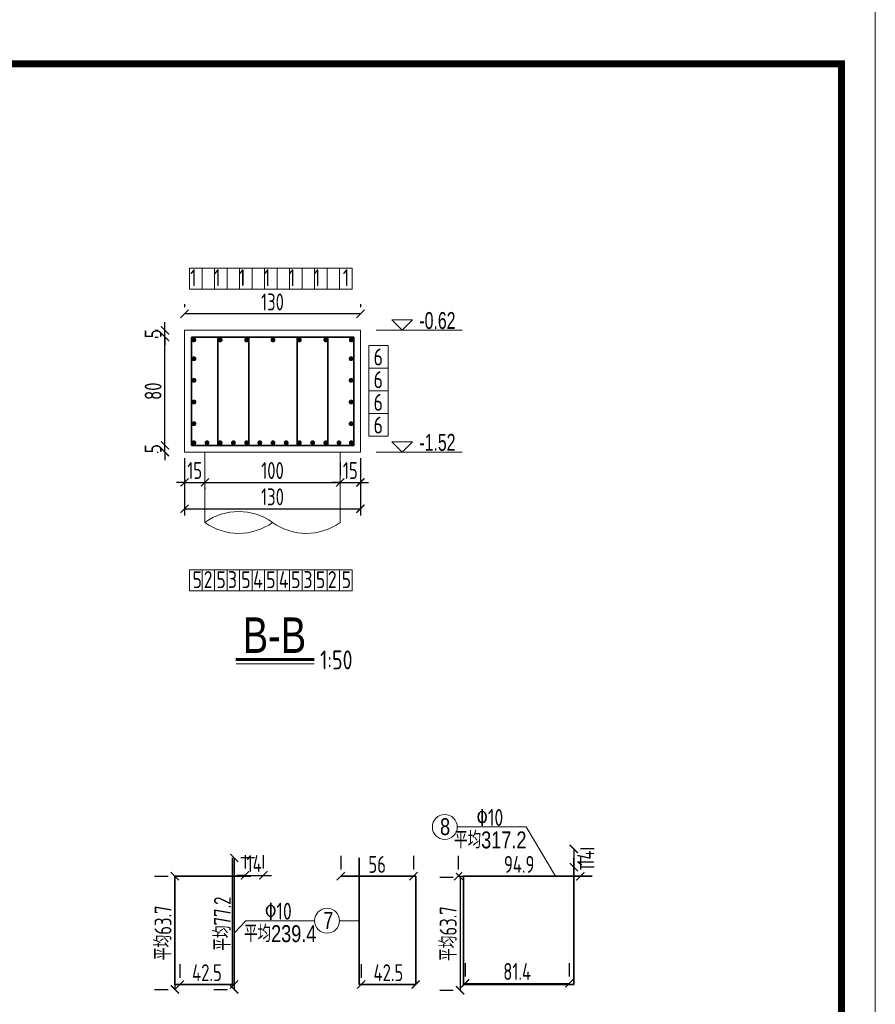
# Model space of a CAD drawing. Header units: inches. Extents: x 112594 to 193184, y 44995 to 116598.
# Tile 141 of 153: x 189798 to 191063, y 98867 to 100322. Entities that reach past the tile are written whole.
import ezdxf

# ---------------------------------------------------------------- set-up
doc = ezdxf.new("R2010")
doc.units = ezdxf.units.IN
doc.header["$MEASUREMENT"] = 0
doc.layers.get('0').update_dxf_attribs({"lineweight": 15})
for name, color, linetype, lineweight in [('0指引线', 4, 'Continuous', 18), ('0文字', 6, 'Continuous', 18), ('0细实线', 1, 'Continuous', 15), ('0钢筋', 3, 'Continuous', 35), ('BM1', 7, 'Continuous', 15), ('粗线', 1, 'Continuous', 40)]:
    doc.layers.add(name, color=color, linetype=linetype, lineweight=lineweight)
doc.layers.add('配筋2', color=2, linetype='Continuous')
doc.styles.add('hz-e', font='hztxt_e.shx', dxfattribs={"width": 0.75, "bigfont": 'hztxt.shx'})
doc.styles.add('HZTXT', font='tssdeng.shx', dxfattribs={"width": 0.75, "bigfont": 'hztxt.shx'})
doc.styles.add('TSSD_Dimension', font='Tssdeng.shx', dxfattribs={"width": 0.7, "bigfont": 'hztxt.shx'})
doc.dimstyles.new('3', dxfattribs={"dimtxt": 25, "dimasz": 12, "dimexe": 10, "dimexo": 30, "dimgap": 5, "dimtad": 1, "dimdec": 0, "dimzin": 0, "dimdsep": 46, "dimtxsty": 'HZTXT', "dimblk": 'ARCHTICK', "dimcen": 0, "dimclrt": 7, "dimazin": 2, "dimtfac": 1, "dimtdec": 0, "dimtix": 1, "dimtmove": 2, "dimatfit": 3, "dimfxl": 250, "dimtolj": 1, "dimtzin": 0, "dimarcsym": 0})

# ---------------------------------------------------------------- blocks, each defined once
blk = doc.blocks.new('g')
at = {"ltscale": 2}
for p, q in [((-15.4, 0), (-30.8, 15.3)), ((-30.8, 15.3), (0, 15.3)), ((0, 15.3), (-15.4, 0))]:
    blk.add_line(p, q, dxfattribs=at)
blk = doc.blocks.new('gg')
at = {"layer": '粗线', "const_width": 1.2}
blk.add_lwpolyline([(0.6, 0, -1), (-0.6, 0, -1)], format="xyb", close=True, dxfattribs=at)
blk = doc.blocks.new('_ArchTick')
at = {"color": 0, "linetype": 'ByBlock', "const_width": 0.15}
blk.add_lwpolyline([(-0.5, -0.5), (0.5, 0.5)], dxfattribs=at)
blk = doc.blocks.new('*D1762')
at = {"color": 0, "lineweight": -2}
for p, q in [((190041.6, 99638.6), (190029.6, 99638.6)), ((190041.6, 99638.6), (190071.6, 99638.6)), ((190071.6, 99638.6), (190083.6, 99638.6)), ((190041.6, 99631.2), (190041.6, 99628.6)), ((190071.6, 99631.2), (190071.6, 99628.6))]:
    blk.add_line(p, q, dxfattribs=at)
at = {"color": 0, "lineweight": -2, "xscale": 12, "yscale": 12, "zscale": 12}
blk.add_blockref('_ArchTick', (190041.6, 99638.6), dxfattribs=at)
at = {"color": 0, "lineweight": -2, "xscale": 12, "yscale": 12, "zscale": 12, "rotation": 180}
blk.add_blockref('_ArchTick', (190071.6, 99638.6), dxfattribs=at)
at = {"color": 7, "insert": (190056.6, 99656.1), "char_height": 25, "attachment_point": 5, "style": 'HZTXT'}
blk.add_mtext('\\A1;15', dxfattribs=at)
blk = doc.blocks.new('*D1763')
at = {"color": 0, "lineweight": -2}
for p, q in [((190271.6, 99668.6), (190271.6, 99648.6)), ((190071.6, 99638.6), (190271.6, 99638.6)), ((190071.6, 99631.2), (190071.6, 99628.6))]:
    blk.add_line(p, q, dxfattribs=at)
at = {"color": 0, "lineweight": -2, "xscale": 12, "yscale": 12, "zscale": 12, "rotation": 180}
blk.add_blockref('_ArchTick', (190071.6, 99638.6), dxfattribs=at)
at = {"color": 0, "lineweight": -2, "xscale": 12, "yscale": 12, "zscale": 12}
blk.add_blockref('_ArchTick', (190271.6, 99638.6), dxfattribs=at)
at = {"color": 7, "insert": (190171.6, 99656.1), "char_height": 25, "attachment_point": 5, "style": 'HZTXT'}
blk.add_mtext('\\A1;100', dxfattribs=at)
blk = doc.blocks.new('*D1764')
at = {"color": 0, "lineweight": -2}
for p, q in [((190271.6, 99668.6), (190271.6, 99648.6)), ((190271.6, 99638.6), (190259.6, 99638.6)), ((190271.6, 99638.6), (190301.6, 99638.6)), ((190301.6, 99638.6), (190313.6, 99638.6)), ((190301.6, 99631.2), (190301.6, 99628.6))]:
    blk.add_line(p, q, dxfattribs=at)
at = {"color": 0, "lineweight": -2, "xscale": 12, "yscale": 12, "zscale": 12}
blk.add_blockref('_ArchTick', (190271.6, 99638.6), dxfattribs=at)
at = {"color": 0, "lineweight": -2, "xscale": 12, "yscale": 12, "zscale": 12, "rotation": 180}
blk.add_blockref('_ArchTick', (190301.6, 99638.6), dxfattribs=at)
at = {"color": 7, "insert": (190286.6, 99656.1), "char_height": 25, "attachment_point": 5, "style": 'HZTXT'}
blk.add_mtext('\\A1;15', dxfattribs=at)
blk = doc.blocks.new('*D1765')
at = {"color": 0, "lineweight": -2}
for p, q in [((190041.6, 99674.4), (190041.6, 99589.7)), ((190301.6, 99674.4), (190301.6, 99589.7)), ((190041.6, 99599.7), (190301.6, 99599.7))]:
    blk.add_line(p, q, dxfattribs=at)
at = {"color": 0, "lineweight": -2, "xscale": 12, "yscale": 12, "zscale": 12, "rotation": 180}
blk.add_blockref('_ArchTick', (190041.6, 99599.7), dxfattribs=at)
at = {"color": 0, "lineweight": -2, "xscale": 12, "yscale": 12, "zscale": 12}
blk.add_blockref('_ArchTick', (190301.6, 99599.7), dxfattribs=at)
at = {"color": 7, "insert": (190171.6, 99617.2), "char_height": 25, "attachment_point": 5, "style": 'HZTXT'}
blk.add_mtext('\\A1;130', dxfattribs=at)
blk = doc.blocks.new('*D1766')
at = {"color": 0, "lineweight": -2}
for p, q in [((190012.6, 99693.3), (190012.6, 99705.3)), ((189998.3, 99693.3), (190002.6, 99693.3)), ((190001.2, 99683.3), (190002.6, 99683.3)), ((190012.6, 99683.3), (190012.6, 99693.3)), ((190012.6, 99683.3), (190012.6, 99671.3))]:
    blk.add_line(p, q, dxfattribs=at)
at = {"color": 0, "lineweight": -2, "xscale": 12, "yscale": 12, "zscale": 12}
for p, rotation in [((190012.6, 99693.3), 270), ((190012.6, 99683.3), 90)]:
    blk.add_blockref('_ArchTick', p, dxfattribs=dict(at, rotation=rotation))
at = {"color": 7, "insert": (189995.1, 99688.3), "char_height": 25, "attachment_point": 5, "rotation": 90, "style": 'HZTXT'}
blk.add_mtext('\\A1;5', dxfattribs=at)
blk = doc.blocks.new('*D1767')
at = {"color": 0, "lineweight": -2}
for p, q in [((189998.3, 99853.3), (190002.6, 99853.3)), ((190012.6, 99693.3), (190012.6, 99853.3)), ((189998.3, 99693.3), (190002.6, 99693.3))]:
    blk.add_line(p, q, dxfattribs=at)
at = {"color": 0, "lineweight": -2, "xscale": 12, "yscale": 12, "zscale": 12}
for p, rotation in [((190012.6, 99853.3), 90), ((190012.6, 99693.3), 270)]:
    blk.add_blockref('_ArchTick', p, dxfattribs=dict(at, rotation=rotation))
at = {"color": 7, "insert": (189995.1, 99773.3), "char_height": 25, "attachment_point": 5, "rotation": 90, "style": 'HZTXT'}
blk.add_mtext('\\A1;80', dxfattribs=at)
blk = doc.blocks.new('*D1768')
at = {"color": 0, "lineweight": -2}
for p, q in [((190012.6, 99863.3), (190012.6, 99875.3)), ((189998.3, 99863.3), (190002.6, 99863.3)), ((190012.6, 99853.3), (190012.6, 99863.3)), ((189998.3, 99853.3), (190002.6, 99853.3)), ((190012.6, 99853.3), (190012.6, 99841.3))]:
    blk.add_line(p, q, dxfattribs=at)
at = {"color": 0, "lineweight": -2, "xscale": 12, "yscale": 12, "zscale": 12}
for p, rotation in [((190012.6, 99863.3), 270), ((190012.6, 99853.3), 90)]:
    blk.add_blockref('_ArchTick', p, dxfattribs=dict(at, rotation=rotation))
at = {"color": 7, "insert": (189995.1, 99858.3), "char_height": 25, "attachment_point": 5, "rotation": 90, "style": 'HZTXT'}
blk.add_mtext('\\A1;5', dxfattribs=at)
blk = doc.blocks.new('*D1769')
at = {"color": 0, "lineweight": -2}
for p, q in [((190041.6, 99901.9), (190041.6, 99897.6)), ((190301.6, 99901.9), (190301.6, 99897.6)), ((190301.6, 99887.6), (190041.6, 99887.6))]:
    blk.add_line(p, q, dxfattribs=at)
at = {"color": 0, "lineweight": -2, "xscale": 12, "yscale": 12, "zscale": 12, "rotation": 180}
blk.add_blockref('_ArchTick', (190041.6, 99887.6), dxfattribs=at)
at = {"color": 0, "lineweight": -2, "xscale": 12, "yscale": 12, "zscale": 12}
blk.add_blockref('_ArchTick', (190301.6, 99887.6), dxfattribs=at)
at = {"color": 7, "insert": (190171.6, 99905.1), "char_height": 25, "attachment_point": 5, "style": 'HZTXT'}
blk.add_mtext('\\A1;130', dxfattribs=at)
blk = doc.blocks.new('*D1770')
at = {"color": 0, "lineweight": -2}
for p, q in [((189997.3, 99056.7), (190017.3, 99056.7)), ((190027.3, 99056.7), (190027.3, 98889.5)), ((189997.3, 98889.5), (190017.3, 98889.5))]:
    blk.add_line(p, q, dxfattribs=at)
at = {"color": 0, "lineweight": -2, "xscale": 12, "yscale": 12, "zscale": 12}
for p, rotation in [((190027.3, 99056.7), 90), ((190027.3, 98889.5), 270)]:
    blk.add_blockref('_ArchTick', p, dxfattribs=dict(at, rotation=rotation))
at = {"color": 7, "insert": (190009.8, 98973.1), "char_height": 25, "attachment_point": 5, "rotation": 90, "style": 'HZTXT'}
blk.add_mtext('\\A1;平均63.7', dxfattribs=at)
blk = doc.blocks.new('*D1771')
at = {"color": 0, "lineweight": -2}
for p, q in [((190034.5, 98926.7), (190034.5, 98906.7)), ((190115, 98926.7), (190115, 98906.7)), ((190034.5, 98896.7), (190115, 98896.7))]:
    blk.add_line(p, q, dxfattribs=at)
at = {"color": 0, "lineweight": -2, "xscale": 12, "yscale": 12, "zscale": 12, "rotation": 180}
blk.add_blockref('_ArchTick', (190034.5, 98896.7), dxfattribs=at)
at = {"color": 0, "lineweight": -2, "xscale": 12, "yscale": 12, "zscale": 12}
blk.add_blockref('_ArchTick', (190115, 98896.7), dxfattribs=at)
at = {"color": 7, "insert": (190074.7, 98914.2), "char_height": 25, "attachment_point": 5, "style": 'HZTXT'}
blk.add_mtext('\\A1;42.5', dxfattribs=at)
blk = doc.blocks.new('*D1772')
at = {"color": 0, "lineweight": -2}
for p, q in [((190131, 99087.9), (190131, 99067.9)), ((190158, 99087.9), (190158, 99067.9)), ((190131, 99057.9), (190119, 99057.9)), ((190131, 99057.9), (190158, 99057.9)), ((190158, 99057.9), (190170, 99057.9))]:
    blk.add_line(p, q, dxfattribs=at)
at = {"color": 0, "lineweight": -2, "xscale": 12, "yscale": 12, "zscale": 12}
blk.add_blockref('_ArchTick', (190131, 99057.9), dxfattribs=at)
at = {"color": 0, "lineweight": -2, "xscale": 12, "yscale": 12, "zscale": 12, "rotation": 180}
blk.add_blockref('_ArchTick', (190158, 99057.9), dxfattribs=at)
at = {"color": 7, "insert": (190144.5, 99075.4), "char_height": 25, "attachment_point": 5, "style": 'HZTXT'}
blk.add_mtext('\\A1;14', dxfattribs=at)
blk = doc.blocks.new('*D1773')
at = {"color": 0, "lineweight": -2}
for p, q in [((190115, 99083.7), (190115, 98889.5)), ((190145, 99083.7), (190125, 99083.7)), ((190085, 98889.5), (190105, 98889.5))]:
    blk.add_line(p, q, dxfattribs=at)
at = {"color": 0, "lineweight": -2, "xscale": 12, "yscale": 12, "zscale": 12}
for p, rotation in [((190115, 99083.7), 90), ((190115, 98889.5), 270)]:
    blk.add_blockref('_ArchTick', p, dxfattribs=dict(at, rotation=rotation))
at = {"color": 7, "insert": (190097.5, 98986.6), "char_height": 25, "attachment_point": 5, "rotation": 90, "style": 'HZTXT'}
blk.add_mtext('\\A1;平均77.2', dxfattribs=at)
blk = doc.blocks.new('*D1774')
at = {"color": 0, "lineweight": -2}
for p, q in [((190456.3, 98928.4), (190456.3, 98908.4)), ((190610.1, 98928.4), (190610.1, 98908.4)), ((190456.3, 98898.4), (190610.1, 98898.4))]:
    blk.add_line(p, q, dxfattribs=at)
at = {"color": 0, "lineweight": -2, "xscale": 12, "yscale": 12, "zscale": 12, "rotation": 180}
blk.add_blockref('_ArchTick', (190456.3, 98898.4), dxfattribs=at)
at = {"color": 0, "lineweight": -2, "xscale": 12, "yscale": 12, "zscale": 12}
blk.add_blockref('_ArchTick', (190610.1, 98898.4), dxfattribs=at)
at = {"color": 7, "insert": (190533.2, 98915.9), "char_height": 25, "attachment_point": 5, "style": 'HZTXT'}
blk.add_mtext('\\A1;81.4', dxfattribs=at)
blk = doc.blocks.new('*D1775')
at = {"color": 0, "lineweight": -2}
for p, q in [((190418.8, 99055.5), (190438.8, 99055.5)), ((190448.8, 99055.5), (190448.8, 98888.3)), ((190418.8, 98888.3), (190438.8, 98888.3))]:
    blk.add_line(p, q, dxfattribs=at)
at = {"color": 0, "lineweight": -2, "xscale": 12, "yscale": 12, "zscale": 12}
for p, rotation in [((190448.8, 99055.5), 90), ((190448.8, 98888.3), 270)]:
    blk.add_blockref('_ArchTick', p, dxfattribs=dict(at, rotation=rotation))
at = {"color": 7, "insert": (190431.3, 98971.9), "char_height": 25, "attachment_point": 5, "rotation": 90, "style": 'HZTXT'}
blk.add_mtext('\\A1;平均63.7', dxfattribs=at)
blk = doc.blocks.new('*D1776')
at = {"color": 0, "lineweight": -2}
for p, q in [((190616.9, 99097), (190616.9, 99070)), ((190646.9, 99097), (190626.9, 99097)), ((190646.9, 99070), (190626.9, 99070))]:
    blk.add_line(p, q, dxfattribs=at)
at = {"color": 0, "lineweight": -2, "xscale": 12, "yscale": 12, "zscale": 12}
for p, rotation in [((190616.9, 99097), 90), ((190616.9, 99070), 270)]:
    blk.add_blockref('_ArchTick', p, dxfattribs=dict(at, rotation=rotation))
at = {"color": 7, "insert": (190634.4, 99083.5), "char_height": 25, "attachment_point": 5, "rotation": 90, "style": 'HZTXT'}
blk.add_mtext('\\A1;14', dxfattribs=at)
blk = doc.blocks.new('*D1777')
at = {"color": 0, "lineweight": -2}
for p, q in [((190445.8, 99086.7), (190445.8, 99066.7)), ((190626.6, 99086.7), (190626.6, 99066.7)), ((190445.8, 99056.7), (190626.6, 99056.7))]:
    blk.add_line(p, q, dxfattribs=at)
at = {"color": 0, "lineweight": -2, "xscale": 12, "yscale": 12, "zscale": 12, "rotation": 180}
blk.add_blockref('_ArchTick', (190445.8, 99056.7), dxfattribs=at)
at = {"color": 0, "lineweight": -2, "xscale": 12, "yscale": 12, "zscale": 12}
blk.add_blockref('_ArchTick', (190626.6, 99056.7), dxfattribs=at)
at = {"color": 7, "insert": (190536.2, 99074.2), "char_height": 25, "attachment_point": 5, "style": 'HZTXT'}
blk.add_mtext('\\A1;94.9', dxfattribs=at)
blk = doc.blocks.new('*D1778')
at = {"color": 0, "lineweight": -2}
for p, q in [((190302.7, 98926.7), (190302.7, 98906.7)), ((190383.2, 98926.7), (190383.2, 98906.7)), ((190383.2, 98896.7), (190302.7, 98896.7))]:
    blk.add_line(p, q, dxfattribs=at)
at = {"color": 0, "lineweight": -2, "xscale": 12, "yscale": 12, "zscale": 12, "rotation": 180}
blk.add_blockref('_ArchTick', (190302.7, 98896.7), dxfattribs=at)
at = {"color": 0, "lineweight": -2, "xscale": 12, "yscale": 12, "zscale": 12}
blk.add_blockref('_ArchTick', (190383.2, 98896.7), dxfattribs=at)
at = {"color": 7, "insert": (190342.9, 98914.2), "char_height": 25, "attachment_point": 5, "style": 'HZTXT'}
blk.add_mtext('\\A1;42.5', dxfattribs=at)
blk = doc.blocks.new('*D1779')
at = {"color": 0, "lineweight": -2}
for p, q in [((190272.6, 99086.7), (190272.6, 99066.7)), ((190380.1, 99086.7), (190380.1, 99066.7)), ((190380.1, 99056.7), (190272.6, 99056.7))]:
    blk.add_line(p, q, dxfattribs=at)
at = {"color": 0, "lineweight": -2, "xscale": 12, "yscale": 12, "zscale": 12, "rotation": 180}
blk.add_blockref('_ArchTick', (190272.6, 99056.7), dxfattribs=at)
at = {"color": 0, "lineweight": -2, "xscale": 12, "yscale": 12, "zscale": 12}
blk.add_blockref('_ArchTick', (190380.1, 99056.7), dxfattribs=at)
at = {"color": 7, "insert": (190326.3, 99074.2), "char_height": 25, "attachment_point": 5, "style": 'HZTXT'}
blk.add_mtext('\\A1;56', dxfattribs=at)

msp = doc.modelspace()

# ---------------------------------------------------------------- linework, layer by layer
for p, q in [((190049.09882, 99955.22845), (190289.09882, 99955.22845)), ((190049.09882, 99924.24953), (190049.09882, 99955.22845)), ((190049.09882, 99955.22845), (190049.09882, 99924.24953)), ((190067.56036, 99955.22845), (190067.56036, 99924.24953)), ((190086.0219, 99955.22845), (190086.0219, 99924.24953)), ((190104.48344, 99955.22845), (190104.48344, 99924.24953)), ((190122.94498, 99955.22845), (190122.94498, 99924.24953)), ((190141.40651, 99955.22845), (190141.40651, 99924.24953)), ((190159.86805, 99955.22845), (190159.86805, 99924.24953)), ((190178.32959, 99955.22845), (190178.32959, 99924.24953)), ((190196.79113, 99955.22845), (190196.79113, 99924.24953)), ((190215.25267, 99955.22845), (190215.25267, 99924.24953)), ((190233.71421, 99955.22845), (190233.71421, 99924.24953)), ((190252.17575, 99955.22845), (190252.17575, 99924.24953)), ((190270.63728, 99955.22845), (190270.63728, 99924.24953)), ((190289.09882, 99955.22845), (190289.09882, 99924.24953)), ((190049.09882, 99924.24953), (190289.09882, 99924.24953)), ((190325.04478, 99863.29468), (190451.79938, 99863.29468)), ((190325.04478, 99863.29468), (190451.79938, 99863.29468)), ((190313.84172, 99840.81697), (190313.84172, 99706.73859)), ((190313.84172, 99840.81697), (190342.59182, 99840.81697)), ((190342.59182, 99840.81697), (190342.59182, 99706.73859)), ((190313.84172, 99807.29737), (190342.59182, 99807.29737)), ((190313.84172, 99773.77778), (190342.59182, 99773.77778)), ((190313.84172, 99740.25819), (190342.59182, 99740.25819)), ((190313.84172, 99706.73859), (190342.59182, 99706.73859)), ((190325.04478, 99683.29468), (190451.79938, 99683.29468)), ((190049.09882, 99509.15476), (190289.09882, 99509.15476)), ((190049.09882, 99478.17584), (190049.09882, 99509.15476)), ((190049.09882, 99509.15476), (190049.09882, 99478.17584)), ((190067.56036, 99509.15476), (190067.56036, 99478.17584)), ((190086.0219, 99509.15476), (190086.0219, 99478.17584)), ((190104.48344, 99509.15476), (190104.48344, 99478.17584)), ((190122.94498, 99509.15476), (190122.94498, 99478.17584)), ((190141.40651, 99509.15476), (190141.40651, 99478.17584)), ((190159.86805, 99509.15476), (190159.86805, 99478.17584)), ((190178.32959, 99509.15476), (190178.32959, 99478.17584)), ((190196.79113, 99509.15476), (190196.79113, 99478.17584)), ((190215.25267, 99509.15476), (190215.25267, 99478.17584)), ((190233.71421, 99509.15476), (190233.71421, 99478.17584)), ((190252.17575, 99509.15476), (190252.17575, 99478.17584)), ((190270.63728, 99509.15476), (190270.63728, 99478.17584)), ((190289.09882, 99509.15476), (190289.09882, 99478.17584)), ((190049.09882, 99478.17584), (190289.09882, 99478.17584))]:
    msp.add_line(p, q)
at = {"lineweight": 60}
msp.add_line((190117.27583, 99376.92389), (190233.16038, 99376.92389), dxfattribs=at)
msp.add_lwpolyline([(190117.73284, 99370.73519), (190233.16038, 99370.73519)])
at = {"layer": '0指引线'}
for p, q in [((190546.35982, 99129.46411), (190444.68983, 99129.46411)), ((190546.35982, 99129.46411), (190589.72163, 99056.7379)), ((190132.11412, 98990.96078), (190115.01953, 98972.54054)), ((190233.78411, 98990.96078), (190132.11412, 98990.96078)), ((190270.63456, 98990.96078), (190299.55518, 98990.96078))]:
    msp.add_line(p, q, dxfattribs=at)
for centre in [(190426.26461, 99129.46411), (190252.20934, 98990.96078)]:
    msp.add_circle(centre, 18.42522, dxfattribs=at)
at = {"layer": '0细实线'}
for p, q in [((190041.6454, 99863.29468), (190301.6454, 99863.29468)), ((190041.6454, 99683.29468), (190041.6454, 99863.29468)), ((190301.6454, 99863.29468), (190301.6454, 99683.29468)), ((190301.6454, 99683.29468), (190041.6454, 99683.29468)), ((190071.6454, 99579.39733), (190071.6454, 99683.29468)), ((190271.6454, 99579.39733), (190271.6454, 99683.29468))]:
    msp.add_line(p, q, dxfattribs=at)
for centre, start, end in [((190121.6454, 99510.17127), 54.16049641, 125.83950358), ((190121.6454, 99648.62339), 234.16049638, 305.83950361), ((190221.6454, 99648.62339), 234.16049639, 305.83950362)]:
    msp.add_arc(centre, 85.39466, start, end, dxfattribs=at)
at = {"layer": '0钢筋'}
for p, q in [((190051.6454, 99853.29468), (190291.6454, 99853.29468)), ((190051.6454, 99693.29468), (190051.6454, 99853.29468)), ((190090.61134, 99853.29468), (190090.61134, 99693.29468)), ((190136.81862, 99853.29468), (190136.81862, 99693.29468)), ((190207.98216, 99853.29468), (190207.98216, 99693.29468)), ((190253.40497, 99853.29468), (190253.40497, 99693.29468)), ((190291.6454, 99693.29468), (190291.6454, 99853.29468)), ((190291.6454, 99693.29468), (190051.6454, 99693.29468)), ((190112.4874, 99083.7379), (190112.4874, 98896.7379)), ((190299.55518, 99083.7379), (190299.55518, 98896.7379)), ((190616.90126, 99083.7379), (190616.90126, 98896.7379)), ((190027.31418, 99056.7379), (190139.4874, 99056.7379)), ((190027.31418, 98896.7379), (190027.31418, 99056.7379)), ((190272.55518, 99056.7379), (190383.21843, 99056.7379)), ((190383.21843, 98896.7379), (190383.21843, 99056.7379)), ((190454.10764, 99056.7379), (190643.90126, 99056.7379)), ((190454.10764, 99056.7379), (190454.10764, 98896.7379)), ((190112.4874, 98896.7379), (190027.31418, 98896.7379)), ((190383.21843, 98896.7379), (190299.55518, 98896.7379)), ((190616.90126, 98896.7379), (190454.10764, 98896.7379))]:
    msp.add_line(p, q, dxfattribs=at)
at = {"layer": 'BM1', "linetype": 'Continuous'}
msp.add_line((191062.59813, 100337.35597), (191062.59813, 97337.0529), dxfattribs=at)
at = {"layer": 'BM1', "color": 0, "linetype": 'Continuous'}
msp.add_line((191062.59813, 100307.04987), (191062.59813, 97337.0529), dxfattribs=at)
msp.add_line((191062.59813, 100307.04987), (191062.59813, 97337.0529), dxfattribs=at)
msp.add_line((191062.59813, 100307.04987), (191062.59813, 97337.0529), dxfattribs=at)
msp.add_line((191062.59813, 100307.04987), (191062.59813, 97337.0529), dxfattribs=at)
msp.add_line((191062.59813, 100307.04987), (191062.59813, 97337.0529), dxfattribs=at)
at = {"layer": 'BM1', "color": 0, "linetype": 'Continuous', "const_width": 9.99898}
msp.add_lwpolyline([(186987.61391, 97387.0478), (186987.61391, 100257.05497), (191012.60324, 100257.05497), (191012.60324, 97387.0478)], close=True, dxfattribs=at)

# ---------------------------------------------------------------- block references
for p in [(190378.63714, 99863.29468), (190378.63714, 99863.29468), (190378.63714, 99683.29468)]:
    msp.add_blockref('g', p)
at = {"xscale": 3, "yscale": 3, "zscale": 3}
for p in [(190055.32686, 99849.05084), (190094.32686, 99849.05084), (190133.32686, 99849.05084), (190172.32686, 99849.05084), (190211.32686, 99849.05084), (190250.32686, 99849.05084), (190288.07785, 99849.05084), (190055.32686, 99697.10605), (190074.82686, 99697.10605), (190094.32686, 99697.10605), (190113.82686, 99697.10605), (190133.32686, 99697.10605), (190152.82686, 99697.10605), (190172.32686, 99697.10605), (190191.82686, 99697.10605), (190211.32686, 99697.10605), (190230.82686, 99697.10605), (190250.32686, 99697.10605), (190269.82686, 99697.10605), (190288.07785, 99697.10605)]:
    msp.add_blockref('gg', p, dxfattribs=at)
at = {"layer": '0钢筋', "yscale": 3, "zscale": 3}
for p, xscale in [((190055.49574, 99821.29468), 3), ((190287.79507, 99821.29468), -3), ((190055.49574, 99789.29468), 3), ((190287.79507, 99789.29468), -3), ((190055.49574, 99757.29468), 3), ((190287.79507, 99757.29468), -3), ((190055.49574, 99725.29468), 3), ((190287.79507, 99725.29468), -3)]:
    msp.add_blockref('gg', p, dxfattribs=dict(at, xscale=xscale))

# ---------------------------------------------------------------- texts
for s, height, style, width, p in [('1', 25, 'HZTXT', 0.8, (190049.92015, 99928.59951)), ('1', 25, 'HZTXT', 0.8, (190085.12015, 99928.59951)), ('1', 25, 'HZTXT', 0.8, (190121.92015, 99928.59951)), ('1', 25, 'HZTXT', 0.8, (190158.72015, 99928.59951)), ('1', 25, 'HZTXT', 0.8, (190195.52015, 99928.59951)), ('1', 25, 'HZTXT', 0.8, (190232.32015, 99928.59951)), ('1', 25, 'HZTXT', 0.8, (190275.5275, 99928.59951)), ('-0.62', 25, 'hz-e', 0.7, (190388.71888, 99865.22086)), ('6', 25, 'HZTXT', 0.8, (190321.05926, 99811.30031)), ('6', 25, 'HZTXT', 0.8, (190321.05926, 99777.78071)), ('6', 25, 'HZTXT', 0.8, (190321.05926, 99744.26112)), ('6', 25, 'HZTXT', 0.8, (190321.05926, 99710.74153)), ('-1.52', 25, 'hz-e', 0.7, (190388.71888, 99685.22086)), ('5', 25, 'HZTXT', 0.8, (190053.42869, 99482.33397)), ('2', 25, 'HZTXT', 0.8, (190069.83031, 99482.52582)), ('5', 25, 'HZTXT', 0.8, (190088.62869, 99482.33397)), ('3', 25, 'HZTXT', 0.8, (190105.77523, 99482.52582)), ('5', 25, 'HZTXT', 0.8, (190125.42869, 99482.33397)), ('4', 25, 'HZTXT', 0.8, (190142.95417, 99482.52582)), ('5', 25, 'HZTXT', 0.8, (190162.22869, 99482.33397)), ('4', 25, 'HZTXT', 0.8, (190180.95895, 99482.52582)), ('5', 25, 'HZTXT', 0.8, (190199.02869, 99482.33397)), ('3', 25, 'HZTXT', 0.8, (190217.31104, 99482.52582)), ('5', 25, 'HZTXT', 0.8, (190235.82869, 99482.33397)), ('2', 25, 'HZTXT', 0.8, (190253.36733, 99482.52582)), ('5', 25, 'HZTXT', 0.8, (190273.83643, 99482.33397)), ('B-B', 52.5, 'hz-e', 0.8, (190127.68514, 99386.58243)), ('1:50', 28, 'HZTXT', 0.8, (190241.99988, 99362.28998))]:
    msp.add_text(s, height=height, dxfattribs=dict(style=style, width=width)).set_placement(p)
at = {"layer": '0文字', "color": 2, "style": 'hz-e', "width": 0.8}
for s, p in [('8', (190419.22305, 99117.43638)), ('平均317.2', (190440.04902, 99097.84254)), ('7', (190246.62116, 98978.93306)), ('平均239.4', (190129.51049, 98959.33922))]:
    msp.add_text(s, height=25, dxfattribs=at).set_placement(p)
at = {"layer": '配筋2', "color": 2, "style": 'TSSD_Dimension', "width": 0.8}
for p in [(190472.89249, 99130.98911), (190160.31678, 98992.48579)]:
    msp.add_text('%%13010', height=25, rotation=0.00001699, dxfattribs=at).set_placement(p)

# ---------------------------------------------------------------- dimensions: what is measured, and where the dimension line sits
for base, p1, p2, picture, middle in [((190041.6454, 99887.55542), (190301.6454, 99871.90825), (190041.6454, 99871.90825), '*D1769', (190171.6454, 99905.05542)), ((190301.6454, 99599.66157), (190041.6454, 99704.40071), (190301.6454, 99704.40071), '*D1765', (190171.6454, 99617.16157)), ((190071.6454, 99638.5751), (190041.6454, 99661.17548), (190071.6454, 99661.17548), '*D1762', (190056.6454, 99656.0751)), ((190271.6454, 99638.5751), (190071.6454, 99661.17548), (190271.6454, 99638.5751), '*D1763', (190171.6454, 99656.0751)), ((190301.6454, 99638.5751), (190271.6454, 99638.5751), (190301.6454, 99661.17548), '*D1764', (190286.6454, 99656.0751)), ((190158.0190437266, 99057.9378992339), (190131.0190437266, 99057.9378992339), (190158.0190437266, 99057.9378992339), '*D1772', (190144.5190437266, 99075.4378992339))]:
    dim = msp.add_linear_dim(base=base, p1=p1, p2=p2, dimstyle='3', override={"dimlfac": 0.5})
    dim.commit()
    dim.dimension.update_dxf_attribs({"geometry": picture, "text_midpoint": middle})
for base, p1, p2, picture, middle in [((190012.61405, 99863.29468), (190028.26957, 99853.29468), (190028.26957, 99863.29468), '*D1768', (189995.11405, 99858.29468)), ((190012.61405, 99853.29468), (190028.26957, 99693.29468), (190028.26957, 99853.29468), '*D1767', (189995.11405, 99773.29468)), ((190012.61405, 99693.29468), (190031.15984, 99683.29468), (190028.26957, 99693.29468), '*D1766', (189995.11405, 99688.29468))]:
    dim = msp.add_linear_dim(base=base, p1=p1, p2=p2, angle=90, dimstyle='3', override={"dimlfac": 0.5})
    dim.commit()
    dim.dimension.update_dxf_attribs({"geometry": picture, "text_midpoint": middle})
dim = msp.add_linear_dim(base=(190616.9012646, 99069.9549886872), p1=(190616.9012645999, 99096.9549886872), p2=(190616.9012645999, 99069.9549886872), angle=270, dimstyle='3', override={"dimlfac": 0.5})
dim.commit()
dim.dimension.update_dxf_attribs({"geometry": '*D1776', "text_midpoint": (190634.4222021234, 99083.4549886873), "dimtype": 161})
for p1, p2, text, picture, middle in [((190115.01953, 99083.7379), (190115.01953, 98889.54318), '平均77.2', '*D1773', (190097.51953, 98986.64054)), ((190380.10745, 99056.7379), (190272.55518, 99056.7379), '56', '*D1779', (190326.33131, 99074.2379)), ((190445.7693, 99056.7379), (190626.62205, 99056.7379), '94.9', '*D1777', (190536.19568, 99074.2379)), ((190027.31418, 99056.7379), (190027.31418, 98889.54318), '平均63.7', '*D1770', (190009.81418, 98973.14054)), ((190448.79773, 99055.5379), (190448.79773, 98888.34318), '平均63.7', '*D1775', (190431.29773, 98971.94054)), ((190034.46726, 98896.70094), (190115.01953, 98896.70094), '42.5', '*D1771', (190074.74339, 98914.20094)), ((190383.21843, 98896.7379), (190302.66616, 98896.7379), '42.5', '*D1778', (190342.94229, 98914.2379)), ((190456.28561, 98898.41585), (190610.13835, 98898.41585), '81.4', '*D1774', (190533.21198, 98915.91585))]:
    dim = msp.add_aligned_dim(p1=p1, p2=p2, distance=0, text=text, dimstyle='3', override={"dimlfac": 0.5})
    dim.commit()
    dim.dimension.update_dxf_attribs({"geometry": picture, "text_midpoint": middle})

doc.saveas('drawing.dxf')
